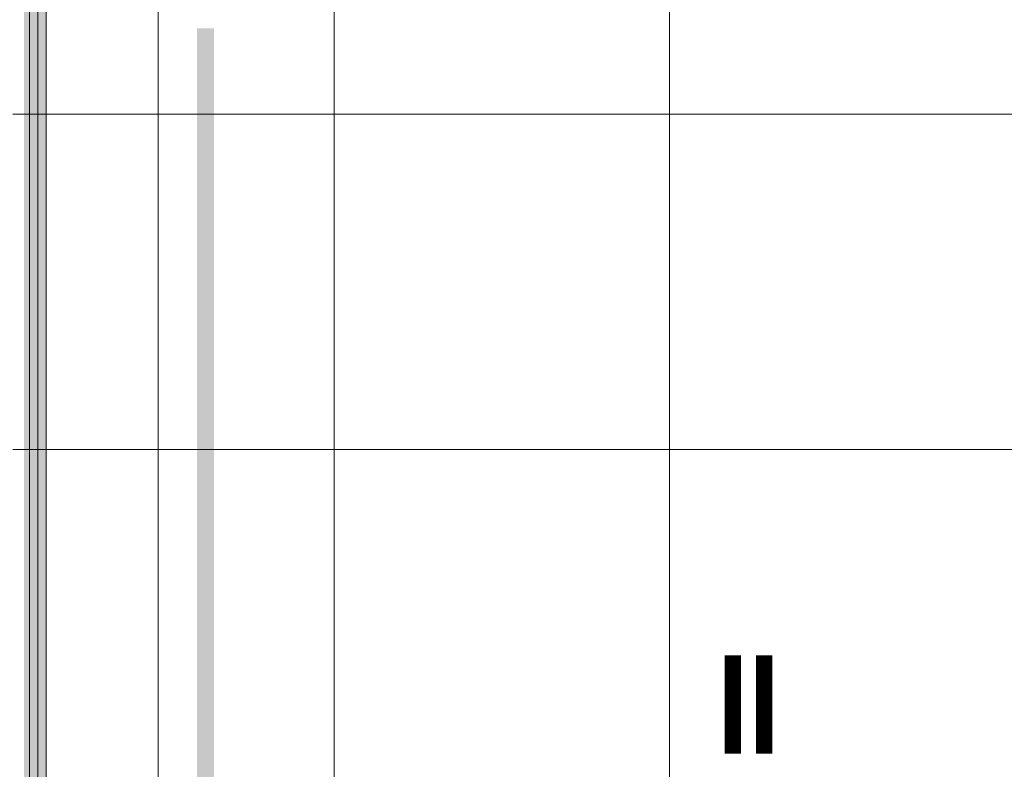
# Model space of a CAD drawing. Extents: x -420 to 300, y 62 to 1112.
# Tile 55 of 256: x -307 to -272, y 405 to 432. Entities that reach past the tile are written whole.
import ezdxf
from ezdxf.lldxf.tags import DXFTag

# ---------------------------------------------------------------- set-up
doc = ezdxf.new("R2010")
doc.units = 0
doc.layers.get('0').update_dxf_attribs({"lineweight": 13})
for name, color, linetype, lineweight, true_color in [('00_E_ST_Handlaufleuchte_Leerrohre_Terrasse', 6, 'Continuous', 25, 0xff00ff), ('00_E_ST_Handlaufleuchte–Handlauf-Position', 7, 'Continuous', 5, 0x0000b2), ('30 -34 Innenwände- 6 Elemente', 7, 'Continuous', 9, 0xff6633), ('30 -36 Dächer- 4 Dachbekleidungen', 7, 'Continuous', 9, 0xccccff), ('60- 61 allgemeine Ausstattung- 4 Terrassen', 9, 'Continuous', 9, 0x808080), ('70 -72 Beschriftung- 1 Beschriftung allgemein', 7, 'Continuous', 9, 0xff6633)]:
    doc.layers.add(name, color=color, linetype=linetype, lineweight=lineweight, true_color=true_color)
doc.layers.add('70 -71 Achsen- 1 Gebäudeachsen', color=7, linetype='STRICHPUNKT2-A06CPUWML0', lineweight=18)
doc.styles.get("Standard").update_dxf_attribs({"font": 'ARIALN.TTF'})
tags = doc.linetypes.add('STRICHPUNKT2-A06CPUWML0', pattern=[12.7, 6.35, -3.175, 0, -3.175]).pattern_tags.tags
tags[10:11] = [DXFTag(74, 4), DXFTag(75, 0), DXFTag(340, '0'), DXFTag(46, 0.0), DXFTag(50, 0.0), DXFTag(44, 0.0), DXFTag(45, 0.0)]
tags[8:9] = [DXFTag(74, 4), DXFTag(75, 0), DXFTag(340, '0'), DXFTag(46, 0.0), DXFTag(50, 0.0), DXFTag(44, 0.0), DXFTag(45, 0.0)]
tags[6:7] = [DXFTag(74, 4), DXFTag(75, 0), DXFTag(340, '0'), DXFTag(46, 0.0), DXFTag(50, 0.0), DXFTag(44, 0.0), DXFTag(45, 0.0)]
tags[4:5] = [DXFTag(74, 4), DXFTag(75, 0), DXFTag(340, '0'), DXFTag(46, 0.0), DXFTag(50, 0.0), DXFTag(44, 0.0), DXFTag(45, 0.0)]

# ---------------------------------------------------------------- blocks, each defined once
blk = doc.blocks.new('Referenz-A06CPUWNL0', base_point=(-395.238, 76.953))
at = {"layer": '30 -34 Innenwände- 6 Elemente', "color": 0, "linetype": 'Continuous', "ltscale": 0.13}
for p, q in [((-306.898, 766.653), (-306.898, 379.853)), ((-306.298, 380.453), (-306.298, 766.653))]:
    blk.add_line(p, q, dxfattribs=at)
at = {"layer": '30 -36 Dächer- 4 Dachbekleidungen', "color": 0, "linetype": 'Continuous', "ltscale": 0.13}
blk.add_line((-306.598, 380.153), (-306.598, 766.053), dxfattribs=at)
at = {"layer": '60- 61 allgemeine Ausstattung- 4 Terrassen', "color": 0}
for p, q in [((-295.998, 379.253), (-295.998, 766.053)), ((-283.998, 379.253), (-283.998, 766.053)), ((-307.498, 428.653), (3.502, 428.653)), ((-307.498, 416.653), (3.502, 416.653))]:
    blk.add_line(p, q, dxfattribs=at)
at = {"layer": '70 -71 Achsen- 1 Gebäudeachsen', "color": 0, "linetype": 'STRICHPUNKT2-A06CPUWML0', "ltscale": 0.18}
blk.add_line((-302.298, 1084.393), (-302.298, 84.953), dxfattribs=at)
at = {"layer": '70 -72 Beschriftung- 1 Beschriftung allgemein', "color": 0, "linetype": 'Continuous', "ltscale": 0.13, "insert": (-282.298, 409.297), "char_height": 3.5241, "attachment_point": 1, "rotation": 0}
blk.add_mtext('{\\fArial Narrow|b1|i0;II}', dxfattribs=at)
blk = doc.blocks.new('Polygon-A06CPUZPL0', base_point=(-307.098, 260.853))
at = {"linetype": 'ByBlock', "lineweight": -2, "ltscale": 0.13}
blk.add_hatch(color=0, dxfattribs=at).paths.add_polyline_path([(-59.898, 260.853), (-232.898, 260.853), (-232.898, 261.653), (-60.698, 261.653), (-60.698, 379.653), (-307.098, 379.653), (-307.098, 763.751), (-306.298, 763.751), (-306.298, 380.453), (-59.898, 380.453)])
blk = doc.blocks.new('Polylinie-A06CPV6JL0', base_point=(-304.14, 383.995))
at = {"color": 0, "linetype": 'ByBlock', "lineweight": -2, "ltscale": 0.25}
blk.add_solid([(-300.899, 431.723), (-300.299, 431.723), (-300.899, 387.66), (-300.299, 387.412)], dxfattribs=at)

msp = doc.modelspace()

# ---------------------------------------------------------------- block references
at = {"color": 8, "lineweight": 13, "ltscale": 0.13, "true_color": 0x808080}
msp.add_blockref('Referenz-A06CPUWNL0', (-395.238, 76.953), dxfattribs=at)
at = {"layer": '00_E_ST_Handlaufleuchte_Leerrohre_Terrasse', "color": 6, "ltscale": 0.25, "true_color": 0xff00ff}
msp.add_blockref('Polylinie-A06CPV6JL0', (-304.14, 383.995), dxfattribs=at)
at = {"layer": '00_E_ST_Handlaufleuchte–Handlauf-Position', "ltscale": 0.13}
msp.add_blockref('Polygon-A06CPUZPL0', (-307.098, 260.853), dxfattribs=at)

doc.saveas('drawing.dxf')
